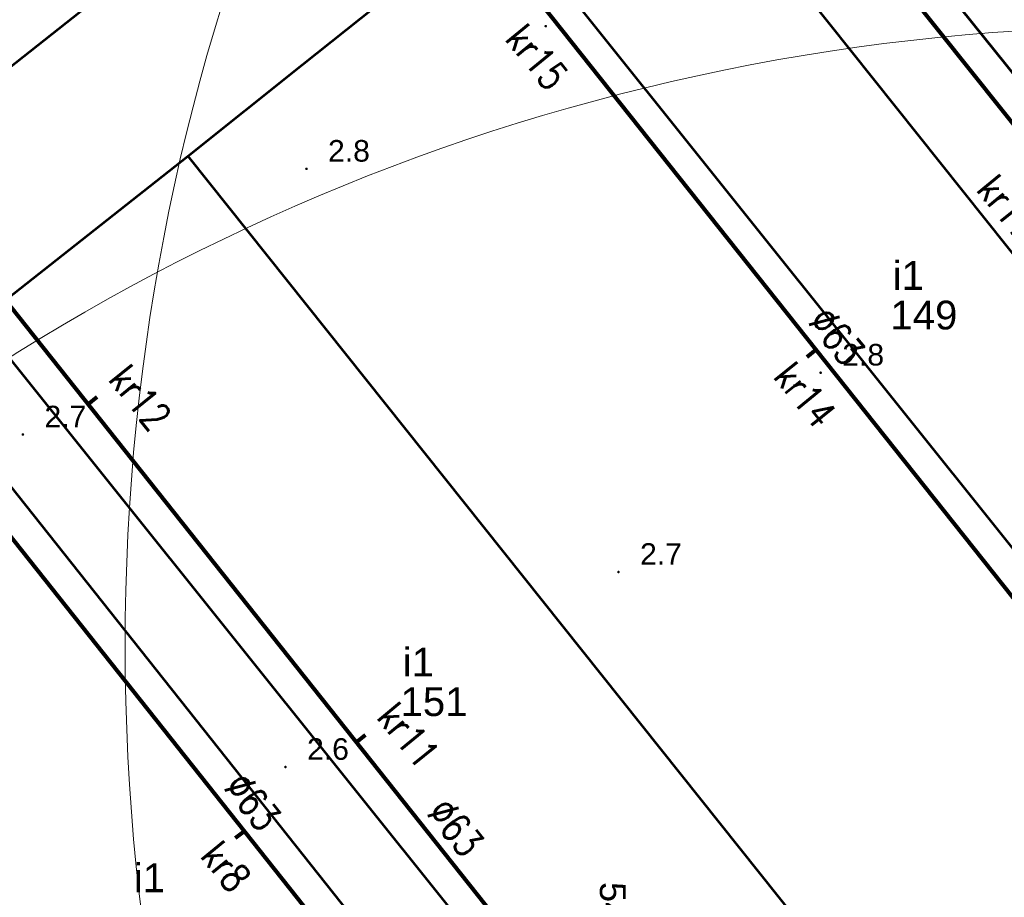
# Model space of a CAD drawing. Extents: x 5474185 to 5474933, y 5916077 to 5916824.
# Tile 162 of 256: x 5474579 to 5474613, y 5916355 to 5916385. Entities that reach past the tile are written whole.
import ezdxf
from ezdxf.enums import TextEntityAlignment as Align

# ---------------------------------------------------------------- set-up
doc = ezdxf.new("R2010")
doc.units = 0
for name, color, linetype, lineweight in [('GESBZO', 253, 'CONTINUOUS', 50), ('GESBZO_O', 253, 'CONTINUOUS', 50), ('GSPWPN', 253, 'CONTINUOUS', 13), ('GSPWPN_O', 253, 'CONTINUOUS', 13), ('IS HP zasięg', 251, 'CONTINUOUS', 20), ('IS opis', 7, 'CONTINUOUS', 20), ('Ramka sekcyjna', 253, 'CONTINUOUS', 18)]:
    doc.layers.add(name, color=color, linetype=linetype, lineweight=lineweight)
doc.layers.add('is SZKLARNIA KRANY', color=5, linetype='CONTINUOUS')
doc.styles.add('Arial', font='arial.ttf')
doc.styles.get("Standard").update_dxf_attribs({"font": 'simplex.shx'})

msp = doc.modelspace()

# ---------------------------------------------------------------- hatches: boundary and pattern name
at = {"layer": 'GSPWPN'}
for points in [[(5474597.01, 5916384.815), (5474596.998353, 5916384.816533), (5474596.9875, 5916384.821029), (5474596.97818, 5916384.82818), (5474596.971029, 5916384.8375), (5474596.966533, 5916384.848353), (5474596.965, 5916384.86), (5474596.966533, 5916384.871647), (5474596.971029, 5916384.8825), (5474596.97818, 5916384.89182), (5474596.9875, 5916384.898971), (5474596.998353, 5916384.903467), (5474597.01, 5916384.905), (5474597.021647, 5916384.903467), (5474597.0325, 5916384.898971), (5474597.04182, 5916384.89182), (5474597.048971, 5916384.8825), (5474597.053467, 5916384.871647), (5474597.055, 5916384.86), (5474597.053467, 5916384.848353), (5474597.048971, 5916384.8375), (5474597.04182, 5916384.82818), (5474597.0325, 5916384.821029), (5474597.021647, 5916384.816533)], [(5474588.69, 5916379.855), (5474588.678353, 5916379.856533), (5474588.6675, 5916379.861029), (5474588.65818, 5916379.86818), (5474588.651029, 5916379.8775), (5474588.646533, 5916379.888353), (5474588.645, 5916379.9), (5474588.646533, 5916379.911647), (5474588.651029, 5916379.9225), (5474588.65818, 5916379.93182), (5474588.6675, 5916379.938971), (5474588.678353, 5916379.943467), (5474588.69, 5916379.945), (5474588.701647, 5916379.943467), (5474588.7125, 5916379.938971), (5474588.72182, 5916379.93182), (5474588.728971, 5916379.9225), (5474588.733467, 5916379.911647), (5474588.735, 5916379.9), (5474588.733467, 5916379.888353), (5474588.728971, 5916379.8775), (5474588.72182, 5916379.86818), (5474588.7125, 5916379.861029), (5474588.701647, 5916379.856533)], [(5474606.57, 5916372.765), (5474606.558353, 5916372.766533), (5474606.5475, 5916372.771029), (5474606.53818, 5916372.77818), (5474606.531029, 5916372.7875), (5474606.526533, 5916372.798353), (5474606.525, 5916372.81), (5474606.526533, 5916372.821647), (5474606.531029, 5916372.8325), (5474606.53818, 5916372.84182), (5474606.5475, 5916372.848971), (5474606.558353, 5916372.853467), (5474606.57, 5916372.855), (5474606.581647, 5916372.853467), (5474606.5925, 5916372.848971), (5474606.60182, 5916372.84182), (5474606.608971, 5916372.8325), (5474606.613467, 5916372.821647), (5474606.615, 5916372.81), (5474606.613467, 5916372.798353), (5474606.608971, 5916372.7875), (5474606.60182, 5916372.77818), (5474606.5925, 5916372.771029), (5474606.581647, 5916372.766533)], [(5474578.83, 5916370.615), (5474578.818353, 5916370.616533), (5474578.8075, 5916370.621029), (5474578.79818, 5916370.62818), (5474578.791029, 5916370.6375), (5474578.786533, 5916370.648353), (5474578.785, 5916370.66), (5474578.786533, 5916370.671647), (5474578.791029, 5916370.6825), (5474578.79818, 5916370.69182), (5474578.8075, 5916370.698971), (5474578.818353, 5916370.703467), (5474578.83, 5916370.705), (5474578.841647, 5916370.703467), (5474578.8525, 5916370.698971), (5474578.86182, 5916370.69182), (5474578.868971, 5916370.6825), (5474578.873467, 5916370.671647), (5474578.875, 5916370.66), (5474578.873467, 5916370.648353), (5474578.868971, 5916370.6375), (5474578.86182, 5916370.62818), (5474578.8525, 5916370.621029), (5474578.841647, 5916370.616533)], [(5474599.54, 5916365.835), (5474599.528353, 5916365.836533), (5474599.5175, 5916365.841029), (5474599.50818, 5916365.84818), (5474599.501029, 5916365.8575), (5474599.496533, 5916365.868353), (5474599.495, 5916365.88), (5474599.496533, 5916365.891647), (5474599.501029, 5916365.9025), (5474599.50818, 5916365.91182), (5474599.5175, 5916365.918971), (5474599.528353, 5916365.923467), (5474599.54, 5916365.925), (5474599.551647, 5916365.923467), (5474599.5625, 5916365.918971), (5474599.57182, 5916365.91182), (5474599.578971, 5916365.9025), (5474599.583467, 5916365.891647), (5474599.585, 5916365.88), (5474599.583467, 5916365.868353), (5474599.578971, 5916365.8575), (5474599.57182, 5916365.84818), (5474599.5625, 5916365.841029), (5474599.551647, 5916365.836533)], [(5474587.96, 5916359.055), (5474587.948353, 5916359.056533), (5474587.9375, 5916359.061029), (5474587.92818, 5916359.06818), (5474587.921029, 5916359.0775), (5474587.916533, 5916359.088353), (5474587.915, 5916359.1), (5474587.916533, 5916359.111647), (5474587.921029, 5916359.1225), (5474587.92818, 5916359.13182), (5474587.9375, 5916359.138971), (5474587.948353, 5916359.143467), (5474587.96, 5916359.145), (5474587.971647, 5916359.143467), (5474587.9825, 5916359.138971), (5474587.99182, 5916359.13182), (5474587.998971, 5916359.1225), (5474588.003467, 5916359.111647), (5474588.005, 5916359.1), (5474588.003467, 5916359.088353), (5474587.998971, 5916359.0775), (5474587.99182, 5916359.06818), (5474587.9825, 5916359.061029), (5474587.971647, 5916359.056533)]]:
    msp.add_hatch(color=256, dxfattribs=at).paths.add_polyline_path(points)

# ---------------------------------------------------------------- linework, layer by layer
at = {"layer": 'GESBZO', "linetype": 'Continuous', "lineweight": 53}
for p, q in [((5474594.68, 5916396.38, 10.18), (5474573.43, 5916379.49, 10.18)), ((5474594.68, 5916396.38, 10.18), (5474573.43, 5916379.49, 10.18)), ((5474627.58, 5916365.33, 10.18), (5474603.52, 5916395.37, 10.18)), ((5474600.45, 5916393.02, 10.18), (5474624.88, 5916362.32, 10.18)), ((5474619.91, 5916358.37, 10.18), (5474595.44, 5916388.97, 10.18)), ((5474588.54, 5916383.52, 10.18), (5474593.32, 5916387.33, 10.18)), ((5474584.57, 5916380.34, 10.18), (5474588.54, 5916383.52, 10.18)), ((5474577.32, 5916374.62, 10.18), (5474584.57, 5916380.34, 10.18)), ((5474577.32, 5916374.62, 10.18), (5474584.57, 5916380.34, 10.18)), ((5474584.57, 5916380.34, 10.18), (5474608.93, 5916349.78, 10.18)), ((5474601.78, 5916344.08, 10.18), (5474577.32, 5916374.62, 10.18)), ((5474575.21, 5916372.87, 10.18), (5474599.54, 5916342.23, 10.18))]:
    msp.add_line(p, q, dxfattribs=at)
at = {"layer": 'IS HP zasięg', "lineweight": 15, "ltscale": 0.7}
msp.add_circle((5474657.383907, 5916363.309527, 10.18), 75, dxfattribs=at)
at = {"layer": 'IS HP zasięg', "lineweight": 20, "ltscale": 0.7}
msp.add_circle((5474618.317819, 5916309.855134, 10.16), 75, dxfattribs=at)
at = {"layer": 'is SZKLARNIA KRANY', "lineweight": 80, "ltscale": 0.7}
for p, q in [((5474602.574402, 5916394.912019), (5474628.563611, 5916362.182494)), ((5474594.508044, 5916388.590112), (5474620.617273, 5916355.709439)), ((5474578.091967, 5916375.497989), (5474604.336373, 5916342.44708)), ((5474606.405596, 5916373.607583, -0.010287), (5474606.087689, 5916373.355145, 10.169713)), ((5474574.234138, 5916372.357346), (5474600.479475, 5916339.305266)), ((5474581.097405, 5916371.713089, 10.18), (5474581.415312, 5916371.965527, 20.36)), ((5474590.424901, 5916359.965842, 10.169713), (5474590.742808, 5916360.218279, 20.349713)), ((5474586.530072, 5916356.873114, 10.169713), (5474586.212165, 5916356.620677, 20.349713))]:
    msp.add_line(p, q, dxfattribs=at)

# ---------------------------------------------------------------- texts
at = {"layer": 'GESBZO_O', "linetype": 'Continuous', "lineweight": 0, "style": 'Arial'}
for p in [(5474610.16, 5916375.690196, 10.8), (5474593.125, 5916362.246992, 10.8), (5474583.775, 5916354.747408, 10.8)]:
    msp.add_text('i1', height=1, dxfattribs=at).set_placement(p, align=Align.RIGHT)
for s, p in [('149', (5474610.16, 5916374.315196, 10.8)), ('151', (5474593.125, 5916360.871992, 10.8))]:
    msp.add_text(s, height=1, dxfattribs=at).set_placement(p, align=Align.CENTER)
at = {"layer": 'GSPWPN_O', "linetype": 'Continuous', "lineweight": 0, "style": 'Arial'}
for s, p in [('2.8', (5474589.44, 5916380.15, 10.8)), ('2.8', (5474607.32, 5916373.06, 10.8)), ('2.7', (5474579.58, 5916370.91, 10.8)), ('2.7', (5474600.29, 5916366.13, 10.8)), ('2.6', (5474588.71, 5916359.35, 10.8))]:
    msp.add_text(s, height=0.75, dxfattribs=at).set_placement(p)
at = {"layer": 'IS opis', "lineweight": 80, "ltscale": 0.7, "width": 0.8}
for s, p in [('kr15', (5474595.56462, 5916384.403875, 30.529713)), ('kr17', (5474611.95096, 5916379.164194, 30.519426)), ('∅63', (5474606.090369, 5916374.562946, 20.36)), ('kr14', (5474604.892758, 5916372.657138, 30.519426)), ('kr12', (5474581.763987, 5916372.562009, 30.529713)), ('kr11', (5474591.092125, 5916360.815271, 30.519426)), ('∅63', (5474585.779991, 5916358.376111, 20.36)), ('∅63', (5474592.839837, 5916357.483792, 20.36)), ('kr8', (5474584.963684, 5916355.990107, 30.519426))]:
    msp.add_text(s, height=1, rotation=309.1661268, dxfattribs=at).set_placement(p)
at = {"layer": 'Ramka sekcyjna', "linetype": 'Continuous', "lineweight": 0, "style": 'Arial'}
msp.add_text('5474600', height=0.9, rotation=269.999997, dxfattribs=at).set_placement((5474599.793, 5916350.207, 100), align=Align.TOP_RIGHT)

doc.saveas('drawing.dxf')
